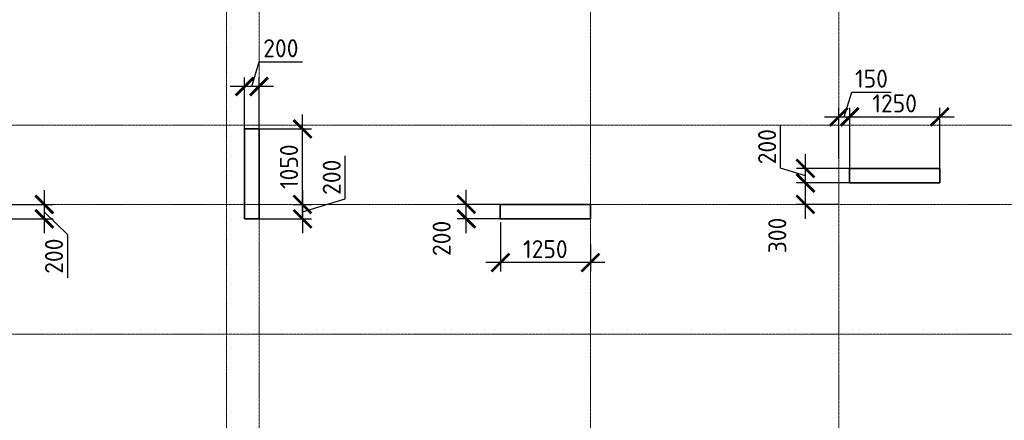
# Model space of a CAD drawing. Header units: millimetres. Extents: x 369815 to 1481759, y -423071 to -27917.
# Tile 32 of 256: x 449869 to 463539, y -306538 to -300973. Entities that reach past the tile are written whole.
import ezdxf

# ---------------------------------------------------------------- set-up
doc = ezdxf.new("R2010")
doc.units = ezdxf.units.MM
doc.linetypes.add('______5', pattern=[1100, 800, -100, 100, -100])
doc.linetypes.add('осевая', pattern=[50.8, 31.75, -6.35, 6.35, -6.35])
doc.layers.add('Колонна_ бетон', color=7, linetype='Continuous', lineweight=50, true_color=0xb4b496)
doc.layers.add('Оси', color=40, linetype='______5', lineweight=18)
doc.layers.add('РАЗМЕРЫ', color=1, linetype='Continuous', lineweight=9)
doc.styles.add('GOST-2.304_Type-B', font='GOST_Common.ttf')
doc.dimstyles.new('СПДС', dxfattribs={"dimscale": 100, "dimtxt": 2.5, "dimasz": 2.5, "dimexe": 1.25, "dimexo": 0, "dimtad": 1, "dimdec": 0, "dimtxsty": 'GOST-2.304_Type-B', "dimblk": 'ARCHTICK', "dimcen": 2.5, "dimdle": 2, "dimadec": 0, "dimazin": 2, "dimtfac": 0.75, "dimtdec": 0, "dimtmove": 1, "dimatfit": 3, "dimfxl": 1, "dimtolj": 1, "dimarcsym": 1})

# ---------------------------------------------------------------- blocks, each defined once
blk = doc.blocks.new('оси2')
at = {"layer": 'Оси', "color": 16, "linetype": 'осевая', "lineweight": 0, "ltscale": 0.5, "transparency": 33554687}
for p, q in [((996995.5, 5465.4), (996995.5, -20739.3)), ((1000445.5, 5465.4), (1000445.5, -20739.3)), ((991945.5, 4955.2), (991945.5, -20287.7)), ((992395.5, 4955.2), (992395.5, -20293.6)), ((979200, -4392.9), (1032582.1, -4392.9)), ((979200, -5492.9), (1032582.1, -5492.9)), ((979200, -7292.9), (1032582.1, -7292.9))]:
    blk.add_line(p, q, dxfattribs=at)
blk = doc.blocks.new('_ArchTick')
at = {"color": 0, "linetype": 'ByBlock', "const_width": 0.15}
blk.add_lwpolyline([(-0.5, -0.5), (0.5, 0.5)], dxfattribs=at)
blk = doc.blocks.new('*D1422')
at = {"layer": 'DEFPOINTS', "color": 0, "transparency": 16777216}
for p in [(449592, -303540), (449592, -303740), (450211, -303740)]:
    blk.add_point(p, dxfattribs=at)
at = {"layer": 'РАЗМЕРЫ', "color": 0, "lineweight": -2, "transparency": 16777216}
for p, q in [((450211, -303340), (450211, -303940)), ((449592, -303540), (450336, -303540)), ((449592, -303740), (450336, -303740)), ((450211, -303640), (450533, -303958)), ((450533, -303958), (450533, -304558))]:
    blk.add_line(p, q, dxfattribs=at)
at = {"layer": 'РАЗМЕРЫ', "color": 0, "lineweight": -2, "transparency": 16777216, "xscale": 250, "yscale": 250, "zscale": 250}
for p, rotation in [((450211, -303540), 90), ((450211, -303740), 270)]:
    blk.add_blockref('_ArchTick', p, dxfattribs=dict(at, rotation=rotation))
at = {"layer": 'РАЗМЕРЫ', "color": 0, "transparency": 16777216, "insert": (450345, -304258), "char_height": 250, "attachment_point": 5, "rotation": 90, "style": 'GOST-2.304_Type-B'}
blk.add_mtext('\\A1;200', dxfattribs=at)
blk = doc.blocks.new('*D1424')
at = {"layer": 'DEFPOINTS', "color": 0, "transparency": 16777216}
for p in [(453664, -303540, -560), (453192, -303740, -360), (453795, -303740)]:
    blk.add_point(p, dxfattribs=at)
at = {"layer": 'РАЗМЕРЫ', "color": 0, "lineweight": -2, "transparency": 16777216}
for p, q in [((454389, -303462), (454389, -302862)), ((453795, -303340), (453795, -303940)), ((453795, -303640), (454389, -303462)), ((453664, -303540), (453920, -303540)), ((453192, -303740), (453920, -303740))]:
    blk.add_line(p, q, dxfattribs=at)
at = {"layer": 'РАЗМЕРЫ', "color": 0, "lineweight": -2, "transparency": 16777216, "xscale": 250, "yscale": 250, "zscale": 250}
for p, rotation in [((453795, -303540), 90), ((453795, -303740), 270)]:
    blk.add_blockref('_ArchTick', p, dxfattribs=dict(at, rotation=rotation))
at = {"layer": 'РАЗМЕРЫ', "color": 0, "transparency": 16777216, "insert": (454201, -303162), "char_height": 250, "attachment_point": 5, "rotation": 90, "style": 'GOST-2.304_Type-B'}
blk.add_mtext('\\A1;200', dxfattribs=at)
blk = doc.blocks.new('*D1425')
at = {"layer": 'DEFPOINTS', "color": 0, "transparency": 16777216}
for p in [(453138, -302490, -200), (453795, -302490), (453664, -303540, -560)]:
    blk.add_point(p, dxfattribs=at)
at = {"layer": 'РАЗМЕРЫ', "color": 0, "lineweight": -2, "transparency": 16777216}
for p, q in [((453795, -303740), (453795, -302290)), ((453138, -302490), (453920, -302490)), ((453664, -303540), (453920, -303540))]:
    blk.add_line(p, q, dxfattribs=at)
at = {"layer": 'РАЗМЕРЫ', "color": 0, "lineweight": -2, "transparency": 16777216, "xscale": 250, "yscale": 250, "zscale": 250}
for p, rotation in [((453795, -302490), 90), ((453795, -303540), 270)]:
    blk.add_blockref('_ArchTick', p, dxfattribs=dict(at, rotation=rotation))
at = {"layer": 'РАЗМЕРЫ', "color": 0, "transparency": 16777216, "insert": (453608, -303015), "char_height": 250, "attachment_point": 5, "rotation": 90, "style": 'GOST-2.304_Type-B'}
blk.add_mtext('\\A1;1050', dxfattribs=at)
blk = doc.blocks.new('*D1426')
at = {"layer": 'DEFPOINTS', "color": 0, "transparency": 16777216}
for p in [(452992, -301901), (452992, -302540, -360), (453192, -302540, -360)]:
    blk.add_point(p, dxfattribs=at)
at = {"layer": 'РАЗМЕРЫ', "color": 0, "lineweight": -2, "transparency": 16777216}
for p, q in [((453092, -301901), (453195, -301557)), ((453195, -301557), (453795, -301557)), ((452992, -302540), (452992, -301776)), ((453192, -302540), (453192, -301776)), ((453392, -301901), (452792, -301901))]:
    blk.add_line(p, q, dxfattribs=at)
at = {"layer": 'РАЗМЕРЫ', "color": 0, "lineweight": -2, "transparency": 16777216, "xscale": 250, "yscale": 250, "zscale": 250, "rotation": 180}
blk.add_blockref('_ArchTick', (452992, -301901), dxfattribs=at)
at = {"layer": 'РАЗМЕРЫ', "color": 0, "lineweight": -2, "transparency": 16777216, "xscale": 250, "yscale": 250, "zscale": 250}
blk.add_blockref('_ArchTick', (453192, -301901), dxfattribs=at)
at = {"layer": 'РАЗМЕРЫ', "color": 0, "transparency": 16777216, "insert": (453495, -301370), "char_height": 250, "attachment_point": 5, "style": 'GOST-2.304_Type-B'}
blk.add_mtext('\\A1;200', dxfattribs=at)
blk = doc.blocks.new('*D1427')
at = {"layer": 'DEFPOINTS', "color": 0, "transparency": 16777216}
for p in [(456542, -303790), (457792, -304094), (456542, -304347)]:
    blk.add_point(p, dxfattribs=at)
at = {"layer": 'РАЗМЕРЫ', "color": 0, "lineweight": -2, "transparency": 16777216}
for p, q in [((456542, -303790), (456542, -304472)), ((457792, -304094), (457792, -304472)), ((457992, -304347), (456342, -304347))]:
    blk.add_line(p, q, dxfattribs=at)
at = {"layer": 'РАЗМЕРЫ', "color": 0, "lineweight": -2, "transparency": 16777216, "xscale": 250, "yscale": 250, "zscale": 250, "rotation": 180}
blk.add_blockref('_ArchTick', (456542, -304347), dxfattribs=at)
at = {"layer": 'РАЗМЕРЫ', "color": 0, "lineweight": -2, "transparency": 16777216, "xscale": 250, "yscale": 250, "zscale": 250}
blk.add_blockref('_ArchTick', (457792, -304347), dxfattribs=at)
at = {"layer": 'РАЗМЕРЫ', "color": 0, "transparency": 16777216, "insert": (457167, -304160), "char_height": 250, "attachment_point": 5, "style": 'GOST-2.304_Type-B'}
blk.add_mtext('\\A1;1250', dxfattribs=at)
blk = doc.blocks.new('*D1428')
at = {"layer": 'DEFPOINTS', "color": 0, "transparency": 16777216}
for p in [(456069, -303538), (456542, -303538), (456542, -303738)]:
    blk.add_point(p, dxfattribs=at)
at = {"layer": 'РАЗМЕРЫ', "color": 0, "lineweight": -2, "transparency": 16777216}
for p, q in [((456069, -303938), (456069, -303338)), ((456542, -303538), (455944, -303538)), ((456542, -303738), (455944, -303738))]:
    blk.add_line(p, q, dxfattribs=at)
at = {"layer": 'РАЗМЕРЫ', "color": 0, "lineweight": -2, "transparency": 16777216, "xscale": 250, "yscale": 250, "zscale": 250}
for p, rotation in [((456069, -303538), 90), ((456069, -303738), 270)]:
    blk.add_blockref('_ArchTick', p, dxfattribs=dict(at, rotation=rotation))
at = {"layer": 'РАЗМЕРЫ', "color": 0, "transparency": 16777216, "insert": (455727, -304011), "char_height": 250, "attachment_point": 5, "rotation": 90, "style": 'GOST-2.304_Type-B'}
blk.add_mtext('\\A1;200', dxfattribs=at)
blk = doc.blocks.new('*D1429')
at = {"layer": 'DEFPOINTS', "color": 0, "transparency": 16777216}
for p in [(460778, -303240), (461392, -303240, -200), (461242, -303540, -560)]:
    blk.add_point(p, dxfattribs=at)
at = {"layer": 'РАЗМЕРЫ', "color": 0, "lineweight": -2, "transparency": 16777216}
for p, q in [((460778, -303740), (460778, -303040)), ((461392, -303240), (460653, -303240)), ((461242, -303540), (460653, -303540))]:
    blk.add_line(p, q, dxfattribs=at)
at = {"layer": 'РАЗМЕРЫ', "color": 0, "lineweight": -2, "transparency": 16777216, "xscale": 250, "yscale": 250, "zscale": 250}
for p, rotation in [((460778, -303240), 90), ((460778, -303540), 270)]:
    blk.add_blockref('_ArchTick', p, dxfattribs=dict(at, rotation=rotation))
at = {"layer": 'РАЗМЕРЫ', "color": 0, "transparency": 16777216, "insert": (460387, -303970), "char_height": 250, "attachment_point": 5, "rotation": 90, "style": 'GOST-2.304_Type-B'}
blk.add_mtext('\\A1;300', dxfattribs=at)
blk = doc.blocks.new('*D1430')
at = {"layer": 'DEFPOINTS', "color": 0, "transparency": 16777216}
for p in [(460778, -303040), (461392, -303040, -200), (461392, -303240, -200)]:
    blk.add_point(p, dxfattribs=at)
at = {"layer": 'РАЗМЕРЫ', "color": 0, "lineweight": -2, "transparency": 16777216}
for p, q in [((460434, -303037), (460434, -302437)), ((460778, -303440), (460778, -302840)), ((460778, -303140), (460434, -303037)), ((461392, -303040), (460653, -303040)), ((461392, -303240), (460653, -303240))]:
    blk.add_line(p, q, dxfattribs=at)
at = {"layer": 'РАЗМЕРЫ', "color": 0, "lineweight": -2, "transparency": 16777216, "xscale": 250, "yscale": 250, "zscale": 250}
for p, rotation in [((460778, -303040), 90), ((460778, -303240), 270)]:
    blk.add_blockref('_ArchTick', p, dxfattribs=dict(at, rotation=rotation))
at = {"layer": 'РАЗМЕРЫ', "color": 0, "transparency": 16777216, "insert": (460246, -302737), "char_height": 250, "attachment_point": 5, "rotation": 90, "style": 'GOST-2.304_Type-B'}
blk.add_mtext('\\A1;200', dxfattribs=at)
blk = doc.blocks.new('*D1431')
at = {"layer": 'DEFPOINTS', "color": 0, "transparency": 16777216}
for p in [(461392, -302323), (461242, -302907), (461392, -303092, -360)]:
    blk.add_point(p, dxfattribs=at)
at = {"layer": 'РАЗМЕРЫ', "color": 0, "lineweight": -2, "transparency": 16777216}
for p, q in [((461317, -302323), (461420, -301980)), ((461420, -301980), (461970, -301980)), ((461242, -302907), (461242, -302198)), ((461392, -303092), (461392, -302198)), ((461042, -302323), (461592, -302323))]:
    blk.add_line(p, q, dxfattribs=at)
at = {"layer": 'РАЗМЕРЫ', "color": 0, "lineweight": -2, "transparency": 16777216, "xscale": 250, "yscale": 250, "zscale": 250, "rotation": 180}
blk.add_blockref('_ArchTick', (461242, -302323), dxfattribs=at)
at = {"layer": 'РАЗМЕРЫ', "color": 0, "lineweight": -2, "transparency": 16777216, "xscale": 250, "yscale": 250, "zscale": 250}
blk.add_blockref('_ArchTick', (461392, -302323), dxfattribs=at)
at = {"layer": 'РАЗМЕРЫ', "color": 0, "transparency": 16777216, "insert": (461695, -301792), "char_height": 250, "attachment_point": 5, "style": 'GOST-2.304_Type-B'}
blk.add_mtext('\\A1;150', dxfattribs=at)
blk = doc.blocks.new('*D1432')
at = {"layer": 'DEFPOINTS', "color": 0, "transparency": 16777216}
for p in [(462642, -302323), (461392, -302435), (462642, -303092, -360)]:
    blk.add_point(p, dxfattribs=at)
at = {"layer": 'РАЗМЕРЫ', "color": 0, "lineweight": -2, "transparency": 16777216}
for p, q in [((461392, -302435), (461392, -302198)), ((462642, -303092), (462642, -302198)), ((461192, -302323), (462842, -302323))]:
    blk.add_line(p, q, dxfattribs=at)
at = {"layer": 'РАЗМЕРЫ', "color": 0, "lineweight": -2, "transparency": 16777216, "xscale": 250, "yscale": 250, "zscale": 250, "rotation": 180}
blk.add_blockref('_ArchTick', (461392, -302323), dxfattribs=at)
at = {"layer": 'РАЗМЕРЫ', "color": 0, "lineweight": -2, "transparency": 16777216, "xscale": 250, "yscale": 250, "zscale": 250}
blk.add_blockref('_ArchTick', (462642, -302323), dxfattribs=at)
at = {"layer": 'РАЗМЕРЫ', "color": 0, "transparency": 16777216, "insert": (462017, -302136), "char_height": 250, "attachment_point": 5, "style": 'GOST-2.304_Type-B'}
blk.add_mtext('\\A1;1250', dxfattribs=at)

msp = doc.modelspace()

# ---------------------------------------------------------------- linework, layer by layer
at = {"layer": 'Колонна_ бетон', "color": 180, "linetype": 'Continuous', "lineweight": 35, "transparency": 33554687}
for p, q in [((453191.9, -302490.3, -200), (452991.9, -302490.3, -200)), ((452991.9, -303740.3, -200), (452991.9, -302490.3, -200)), ((453191.9, -303740.3, -200), (453191.9, -302490.3, -200)), ((461391.9, -303240.3, -200), (461391.9, -303040.3, -200)), ((462641.9, -303040.3, -200), (461391.9, -303040.3, -200)), ((462641.9, -303240.3, 360), (462641.9, -303040.3, 360)), ((461391.9, -303240.3, -200), (462641.9, -303240.3, -200)), ((456541.9, -303740.3, -200), (456541.9, -303540.3, -200)), ((456541.9, -303540.3, -200), (457791.9, -303540.3, -200)), ((457791.9, -303540.3, -200), (457791.9, -303740.3, -200)), ((452991.9, -303740.3, -200), (453191.9, -303740.3, -200)), ((456541.9, -303740.3, -200), (457791.9, -303740.3, -200))]:
    msp.add_line(p, q, dxfattribs=at)

# ---------------------------------------------------------------- block references
at = {"layer": 'РАЗМЕРЫ'}
msp.add_blockref('оси2', (-539203.5, -298047.4, -560), dxfattribs=at)

# ---------------------------------------------------------------- dimensions: what is measured, and where the dimension line sits
at = {"layer": 'РАЗМЕРЫ', "color": 146, "true_color": 0x006272}
for base, p1, p2, picture, middle in [((452992, -301901), (453191.9, -302540.3, -360), (452992, -302540.3, -360), '*D1426', (453257.6, -301369.7)), ((461392, -302323.5), (461241.9, -302907.5), (461392, -303092, -360), '*D1431', (461482.6, -301792.2)), ((462642, -302323.5), (461392, -302435.5), (462642, -303092, -360), '*D1432', (462017, -302136)), ((456542, -304347.2), (457791.9, -304094.5), (456542, -303790.3), '*D1427', (457167, -304159.7))]:
    dim = msp.add_linear_dim(base=base, p1=p1, p2=p2, dimstyle='СПДС', override={"dimtofl": 0}, dxfattribs=at)
    dim.commit()
    dim.dimension.update_dxf_attribs({"geometry": picture, "text_midpoint": middle})
for base, p1, p2, picture, middle in [((453795.1, -302490.3), (453663.7, -303540.3, -560), (453137.6, -302490.3, -200), '*D1425', (453607.6, -303015.3)), ((460777.6, -303040.3), (461392, -303240.3, -200), (461392, -303040.3, -200), '*D1430', (460246.4, -302974.7)), ((453795.1, -303740.3), (453663.7, -303540.3, -560), (453191.9, -303740.3, -360), '*D1424', (454201.4, -303399.7))]:
    dim = msp.add_linear_dim(base=base, p1=p1, p2=p2, angle=90, dimstyle='СПДС', override={"dimtofl": 0}, dxfattribs=at)
    dim.commit()
    dim.dimension.update_dxf_attribs({"geometry": picture, "text_midpoint": middle})
for base, p1, p2, picture, middle in [((460777.6, -303240.3), (461242, -303540.3, -560), (461392, -303240.3, -200), '*D1429', (460574.6, -303970)), ((450211.1, -303740.3), (449592, -303540.3), (449592, -303740.3), '*D1422', (450532.6, -304020)), ((456068.6, -303538.2, -360), (456542, -303738.2, -360), (456542, -303538.2, -360), '*D1428', (455914.2, -304011.5, -360))]:
    dim = msp.add_linear_dim(base=base, p1=p1, p2=p2, angle=90, dimstyle='СПДС', override={"dimtofl": 0}, dxfattribs=at)
    dim.commit()
    dim.dimension.update_dxf_attribs({"geometry": picture, "text_midpoint": middle, "dimtype": 160})

doc.saveas('drawing.dxf')
